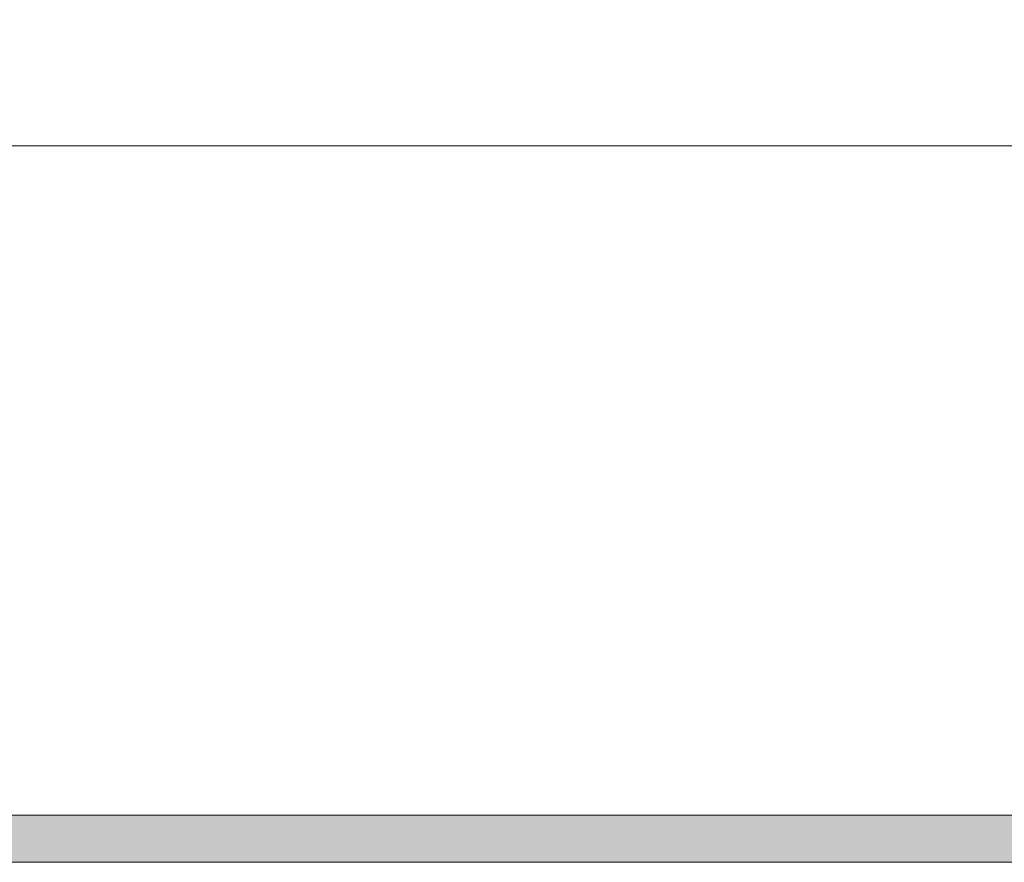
# Model space of a CAD drawing. Extents: x 928609 to 993508, y -1024491 to -979674.
# Tile 16 of 39: x 944609 to 950864, y -1005271 to -999921. Entities that reach past the tile are written whole.
import ezdxf

# ---------------------------------------------------------------- set-up
doc = ezdxf.new("R2010")
doc.units = 0
doc.layers.add('Beluchtingstank', color=253, linetype='CONTINUOUS')

msp = doc.modelspace()

# ---------------------------------------------------------------- hatches: boundary and pattern name
at = {"layer": 'Beluchtingstank', "lineweight": 9}
h = msp.add_hatch(dxfattribs=at)
h.set_pattern_fill('AR-CONC', color=256, style=0)
h.set_pattern_definition([(50, (903136.97, -1030852.43), (182.18467, -15.93909), [19.05, -209.55]), (355, (903136.97, -1030852.43), (-35.24283, 191.05664), [15.24, -167.64]), (100.451, (903152.16, -1030853.76), (146.9425, 175.1167), [16.19, -178.09]), (46.1842, (903136.97, -1030801.63), (271.07904, -42.04233), [28.575, -314.325]), (96.6356, (903159.56, -1030805.14), (237.4042, 247.42556), [24.285, -267.135]), (351.184, (903136.97, -1030801.63), (237.4046, 247.4251), [22.86, -251.46]), (21, (903162.37, -1030814.33), (151.61488, -102.26552), [19.05, -209.55]), (326, (903162.37, -1030814.33), (61.80203, 184.18797), [15.24, -167.64]), (71.4514, (903175.01, -1030822.86), (213.4165, 81.92286), [16.19, -178.09]), (37.5, (903136.975, -1030852.43), (3.088603, 84.55504), [0, -165.608, 0, -170.18, 0, -168.275]), (7.5, (903136.975, -1030852.43), (66.81966, 100.180575), [0, -97.028, 0, -161.798, 0, -64.135]), (327.5, (903080.33, -1030852.43), (135.590595, -5.728744), [0, -63.5, 0, -198.12, 0, -262.89]), (317.5, (903054.93, -1030852.43), (148.12918, 25.42649), [0, -82.55, 0, -131.572, 0, -186.69])])
h.paths.add_polyline_path([(928908.387, -1000021.476), (928808.805, -1000021.476), (928808.805, -999921.476), (928608.805, -999921.476), (928608.805, -1005271.476), (993508.387, -1005271.476), (993508.387, -1000721.476), (993208.387, -1000721.476), (993208.387, -1004971.476), (928908.387, -1004971.476)])

# ---------------------------------------------------------------- linework, layer by layer
msp.add_line((976983.596, -1000721.476), (942923.596, -1000721.476), dxfattribs=at)
at = {"layer": 'Beluchtingstank', "lineweight": 9, "ltscale": 0.01}
for p, q in [((928908.387, -1004971.476), (993208.387, -1004971.476)), ((928608.805, -1005271.476), (993508.387, -1005271.476))]:
    msp.add_line(p, q, dxfattribs=at)

doc.saveas('drawing.dxf')
